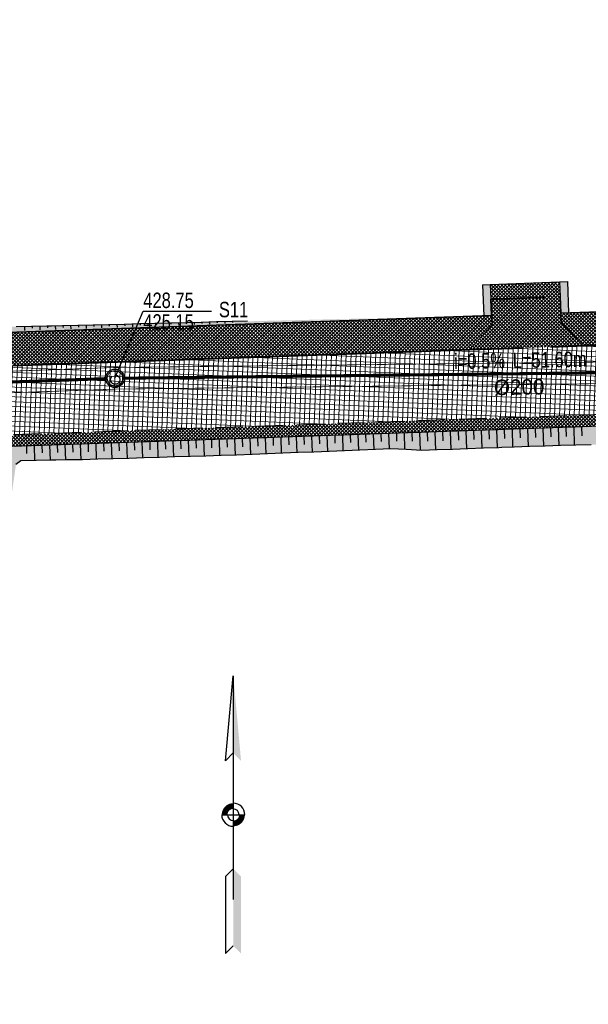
# Model space of a CAD drawing. Header units: metres. Extents: x 7331444 to 14836576, y 5479641 to 11132379.
# Tile 23 of 53: x 7418226 to 7418262, y 5566030 to 5566094. Entities that reach past the tile are written whole.
import ezdxf
from ezdxf.enums import TextEntityAlignment as Align

# ---------------------------------------------------------------- set-up
doc = ezdxf.new("R2010")
doc.units = ezdxf.units.M
for name, pattern in [('1.5_0.5', [2, 1.5, -0.5]), ('ACAD_ISO02W100', [15, 12, -3]), ('DASHED', [0.75, 0.5, -0.25]), ('DASHED2', [0.375, 0.25, -0.125])]:
    doc.linetypes.add(name, pattern=pattern)
for name, color, linetype, lineweight in [('$Koncepcja', 10, 'Continuous', 35), ('$Wymiarowanie', 7, 'Continuous', 9), ('projekt KS', 44, 'Continuous', 30)]:
    doc.layers.add(name, color=color, linetype=linetype, lineweight=lineweight)
for name, color, linetype in [('$ODNOŚNIKI', 7, 'Continuous'), ('$wysarzenie', 7, 'Continuous'), ('C-DROGI-KORYTARZE', 7, 'Continuous'), ('Strzałka', 7, 'Continuous'), ('Zakres', 7, 'Continuous')]:
    doc.layers.add(name, color=color, linetype=linetype)
pattern_1 = [(45, (0, 0), (-0.1122532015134, 0.1122532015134), []), (135, (0, 0), (-0.1122532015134, -0.1122532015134), [])]

# ---------------------------------------------------------------- blocks, each defined once
blk = doc.blocks.new('droga Potiebni')
at = {"layer": '$Koncepcja', "lineweight": 9, "transparency": 33554610}
h = blk.add_hatch(dxfattribs=at)
h.set_pattern_fill('ANSI37', color=253, scale=0.05)
h.set_pattern_definition(pattern_1)
h.paths.add_polyline_path([(7418342.136, 5566068.522), (7418341.406, 5566067.771), (7418358.945, 5566067.782), (7418358.945, 5566068.532)])
edge = h.paths.add_edge_path()
edge.add_line((7418225.189, 5566066.654), (7418224.479, 5566065.879))
edge.add_line((7418224.479, 5566065.879), (7418271.463, 5566067.5))
edge.add_arc((7418285.145, 5565670.736), 397, 90.03622, 91.97504, ccw=False)
edge.add_line((7418284.894, 5566067.735), (7418335.299, 5566067.767))
edge.add_line((7418335.299, 5566067.767), (7418334.523, 5566068.517))
edge.add_line((7418334.523, 5566068.517), (7418284.894, 5566068.485))
edge.add_arc((7418285.145, 5565670.736), 397.75, 90.03622, 91.97504)
edge.add_line((7418271.437, 5566068.249), (7418225.189, 5566066.654))
h.paths.add_polyline_path([(7418186.852, 5566065.332), (7418186.136, 5566064.55), (7418218.406, 5566065.67), (7418217.611, 5566066.393)])
edge = h.paths.add_edge_path()
edge.add_line((7418145.709, 5566065.965), (7418144.849, 5566065.319))
edge.add_arc((7418165.884, 5566226.956), 163, 262.5855, 271.97504)
edge.add_line((7418171.501, 5566064.053), (7418180.069, 5566064.348))
edge.add_line((7418180.069, 5566064.348), (7418179.275, 5566065.071))
edge.add_line((7418179.275, 5566065.071), (7418171.475, 5566064.802))
edge.add_arc((7418165.884, 5566226.956), 162.25, 262.8573, 271.97504, ccw=False)
edge = h.paths.add_edge_path()
edge.add_line((7418092.704, 5566079.448), (7418099.899, 5566077.303))
edge.add_line((7418099.899, 5566077.303), (7418098.953, 5566076.806))
edge.add_line((7418098.953, 5566076.806), (7418100.677, 5566076.294))
edge.add_line((7418100.677, 5566076.294), (7418100.152, 5566077.228))
edge.add_line((7418100.152, 5566077.228), (7418107.356, 5566075.08))
edge.add_line((7418107.356, 5566075.08), (7418106.415, 5566074.587))
edge.add_line((7418106.415, 5566074.587), (7418119.41, 5566070.721))
edge.add_arc((7418165.884, 5566226.956), 163, 253.43446, 254.12449)
edge.add_line((7418121.295, 5566070.173), (7418120.764, 5566071.106))
edge.add_arc((7418125.782, 5566090.313), 19.852, 251.9299, 255.35846, ccw=False)
edge.add_line((7418119.624, 5566071.44), (7418092.704, 5566079.448))
h.paths.add_polyline_path([(7418085.554, 5566081.574), (7418084.602, 5566081.075), (7418093.232, 5566078.508), (7418092.704, 5566079.448)])
h.paths.add_polyline_path([(7417955.253, 5566119.894), (7417954.732, 5566120.837), (7417952.072, 5566121.649), (7417950.917, 5566121.217)])
h.paths.add_polyline_path([(7417973.249, 5566114.416), (7417972.72, 5566115.349), (7417961.915, 5566118.646), (7417960.987, 5566118.168)])
h.paths.add_polyline_path([(7418004.335, 5566104.951), (7418003.833, 5566105.883), (7418000.35, 5566106.919), (7417979.939, 5566113.146), (7417978.998, 5566112.662), (7418000.134, 5566106.201)])
h.paths.add_polyline_path([(7418034.141, 5566096.105), (7418033.627, 5566097.02), (7418011.034, 5566103.741), (7418010.106, 5566103.255)])
h.paths.add_polyline_path([(7418049.982, 5566091.373), (7418049.448, 5566092.323), (7418040.828, 5566094.879), (7418039.903, 5566094.394)])
h.paths.add_polyline_path([(7418056.655, 5566090.171), (7418055.73, 5566089.686), (7418078.881, 5566082.777), (7418078.353, 5566083.716)])
edge = h.paths.add_edge_path()
edge.add_line((7417934.69, 5566226.178), (7417935.405, 5566226.954))
edge.add_arc((7417338.293, 5566199.337), 597.75, 2.648096, 3.159462)
edge.add_line((7417935.135, 5566232.282), (7417934.183, 5566249.584))
edge.add_line((7417934.183, 5566249.584), (7417933.434, 5566249.543))
edge.add_line((7417933.434, 5566249.543), (7417934.386, 5566232.241))
edge.add_arc((7417321.435, 5566198.437), 613.883, 2.590063, 3.156649, ccw=False)
edge = h.paths.add_edge_path()
edge.add_line((7417935.291, 5566199.782), (7417936.044, 5566200.526))
edge.add_arc((7417365.661, 5566199.484), 570.385, 0.10462, 2.00715)
edge.add_line((7417935.695, 5566219.462), (7417934.93, 5566220.174))
edge.add_arc((7417344.819, 5566199.51), 590.473, 0.026456, 2.005577, ccw=False)
edge = h.paths.add_edge_path()
edge.add_line((7417934.647, 5566145.275), (7417935.404, 5566146.082))
edge.add_line((7417935.404, 5566146.082), (7417935.994, 5566191.645))
edge.add_arc((7417913.758, 5566192.052), 22.239, 358.9497, 362.50984)
edge.add_line((7417935.976, 5566193.026), (7417935.267, 5566193.752))
edge.add_arc((7417338.294, 5566199.337), 597, 359.262648, 359.464005, ccw=False)
edge.add_line((7417935.244, 5566191.654), (7417934.647, 5566145.275))
edge = h.paths.add_edge_path()
edge.add_line((7417935.859, 5566138.591), (7417934.931, 5566139.462))
edge.add_arc((7417957.623, 5566143.218), 23, 189.39947, 238.58277)
edge.add_line((7417945.634, 5566123.59), (7417945.137, 5566124.801))
edge.add_arc((7417957.622, 5566143.217), 22.249, 191.99896, 235.86654, ccw=False)
h = blk.add_hatch(dxfattribs=at)
h.set_pattern_fill('ANSI37', color=253, scale=0.05)
h.set_pattern_definition([(45, (7418366.50217, 5566070.78702), (-0.1122532, 0.1122532), []), (135, (7418366.50217, 5566070.78702), (-0.1122532, -0.1122532), [])])
edge = h.paths.add_edge_path()
edge.add_line((7418126.194, 5566076.502), (7418126.029, 5566075.884))
edge.add_line((7418126.029, 5566075.884), (7418127.092, 5566074.05))
edge.add_arc((7418205.228, 5566388.181), 323.703, 256.03186, 256.54015)
edge.add_line((7418129.881, 5566073.369), (7418131.635, 5566074.505))
edge.add_line((7418131.635, 5566074.505), (7418131.764, 5566075.143))
edge.add_arc((7418166.195, 5566228.308), 156.987, 255.23781, 257.33063, ccw=False)
h.paths.add_polyline_path([(7418104.421, 5566082.9), (7418104.235, 5566082.277), (7418105.244, 5566080.412), (7418119.886, 5566076.057), (7418121.689, 5566077.075), (7418121.861, 5566077.718)])
h.paths.add_polyline_path([(7418075.936, 5566091.373), (7418075.735, 5566090.697), (7418076.716, 5566088.898), (7418091.403, 5566084.53), (7418093.268, 5566085.54), (7418093.454, 5566086.162)])
h.paths.add_polyline_path([(7418036.681, 5566103.05), (7418036.493, 5566102.417), (7418037.506, 5566100.562), (7418069.616, 5566091.01), (7418071.421, 5566091.98), (7418071.623, 5566092.656)])
h.paths.add_polyline_path([(7418006.781, 5566111.945), (7418006.595, 5566111.321), (7418007.608, 5566109.465), (7418030.317, 5566102.7), (7418032.18, 5566103.7), (7418032.324, 5566104.346)])
h.paths.add_polyline_path([(7417977.524, 5566118.588), (7417978.066, 5566118.423), (7418000.42, 5566111.604), (7418002.282, 5566112.604), (7418002.467, 5566113.227), (7417976.685, 5566121.092), (7417976.491, 5566120.445)])
h.paths.add_polyline_path([(7417966.316, 5566124.276), (7417966.115, 5566123.679), (7417967.077, 5566121.777), (7417967.843, 5566121.542), (7417969.861, 5566120.926), (7417970.33, 5566120.783), (7417972.179, 5566121.733), (7417972.381, 5566122.405)])
edge = h.paths.add_edge_path()
edge.add_line((7417960.018, 5566124.261), (7417961.855, 5566125.129))
edge.add_line((7417961.855, 5566125.129), (7417962.07, 5566125.772))
edge.add_line((7417962.07, 5566125.772), (7417957.806, 5566127.503))
edge.add_arc((7417996.718, 5566217.283), 97.85, 242.17268, 246.56728, ccw=False)
edge.add_arc((7417957.625, 5566143.22), 14.103, 190.12877, 242.16684, ccw=False)
edge.add_arc((7418040.069, 5566157.938), 97.85, 179.26298, 190.12293, ccw=False)
edge.add_line((7417942.227, 5566159.196), (7417942.647, 5566191.84))
edge.add_arc((7417338.3, 5566199.337), 604.394, 359.289295, 360.823709)
edge.add_line((7417942.631, 5566208.026), (7417940.481, 5566207.995))
edge.add_arc((7417338.294, 5566199.337), 602.25, -0.71065, 0.823712, ccw=False)
edge.add_line((7417940.497, 5566191.867), (7417940.077, 5566159.225))
edge.add_arc((7418040.069, 5566157.938), 100, 179.26265, 190.12293)
edge.add_arc((7417957.623, 5566143.218), 16.251, 190.12385, 242.23717)
edge.add_arc((7417995.526, 5566214.688), 97.149, 242.09094, 248.56147)
edge = h.paths.add_edge_path()
edge.add_line((7418315.601, 5566075.155), (7418315.602, 5566074.505))
edge.add_line((7418315.602, 5566074.505), (7418317.103, 5566073.006))
edge.add_line((7418317.103, 5566073.006), (7418360.358, 5566073.033))
edge.add_arc((7418360.354, 5566079.033), 6, 270.03622, 360.40094)
edge.add_line((7418366.354, 5566079.075), (7418366.279, 5566089.731))
edge.add_line((7418366.279, 5566089.731), (7418364.255, 5566089.731))
edge.add_line((7418364.255, 5566089.731), (7418364.351, 5566079.017))
edge.add_arc((7418360.552, 5566078.983), 3.8, -89.96378, 0.51487, ccw=False)
edge.add_line((7418360.554, 5566075.183), (7418315.601, 5566075.155))
h.paths.add_polyline_path([(7418282.662, 5566075.128), (7418282.672, 5566074.478), (7418284.193, 5566072.984), (7418309.603, 5566073.001), (7418311.102, 5566074.502), (7418311.101, 5566075.152)])
edge = h.paths.add_edge_path()
edge.add_line((7418260.678, 5566074.532), (7418260.701, 5566073.894))
edge.add_line((7418260.701, 5566073.894), (7418262.255, 5566072.45))
edge.add_line((7418262.255, 5566072.45), (7418271.282, 5566072.747))
edge.add_arc((7418285.145, 5565670.736), 402.25, 91.20311, 91.97504, ccw=False)
edge.add_line((7418276.699, 5566072.897), (7418278.172, 5566074.413))
edge.add_line((7418278.172, 5566074.413), (7418278.16, 5566075.059))
edge.add_arc((7418281.853, 5565771.191), 303.891, 90.69623, 92.00735)
edge.add_line((7418271.208, 5566074.895), (7418260.678, 5566074.532))
edge = h.paths.add_edge_path()
edge.add_line((7418217.67, 5566070.898), (7418219.096, 5566072.434))
edge.add_line((7418219.096, 5566072.434), (7418219.071, 5566073.105))
edge.add_line((7418219.071, 5566073.105), (7418171.246, 5566071.448))
edge.add_arc((7418165.884, 5566226.968), 155.612, 258.99108, 271.97453, ccw=False)
edge.add_line((7418136.168, 5566074.219), (7418136.039, 5566073.581))
edge.add_line((7418136.039, 5566073.581), (7418137.216, 5566071.836))
edge.add_arc((7418165.879, 5566226.64), 157.435, 259.51029, 271.98081)
edge.add_line((7418171.32, 5566069.299), (7418217.67, 5566070.898))
h.paths.add_polyline_path([(7418223.569, 5566073.252), (7418223.593, 5566072.601), (7418225.15, 5566071.156), (7418254.761, 5566072.177), (7418256.204, 5566073.73), (7418256.18, 5566074.382)])
h = blk.add_hatch(dxfattribs=at)
h.set_pattern_fill('ANSI37', color=253, scale=0.05)
h.set_pattern_definition(pattern_1)
h.paths.add_polyline_path([(7418260.604, 5566076.564), (7418256.107, 5566076.386), (7418256.141, 5566075.449), (7418260.638, 5566075.614)])
h = blk.add_hatch(dxfattribs=at)
h.set_pattern_fill('ANSI37', color=253, scale=0.05)
h.set_pattern_definition(pattern_1)
h.paths.add_polyline_path([(7418260.701, 5566073.894), (7418260.638, 5566075.614), (7418256.141, 5566075.449), (7418256.204, 5566073.73), (7418254.761, 5566072.177), (7418262.27, 5566072.436)])
at = {"layer": '$Wymiarowanie', "lineweight": 9, "ltscale": 5, "transparency": 33554585}
h = blk.add_hatch(dxfattribs=at)
h.set_pattern_fill('ANSI37', color=253, scale=0.1, angle=42.69634)
h.set_pattern_definition([(87.696338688, (0, 0), (-0.317243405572, 0.012762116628), []), (177.696338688, (0, 0), (-0.012762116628, -0.317243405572), [])])
edge = h.paths.add_edge_path()
edge.add_line((7417938.676, 5566249.831), (7417934.183, 5566249.584))
edge.add_line((7417934.183, 5566249.584), (7417935.135, 5566232.282))
edge.add_arc((7417338.294, 5566199.337), 597.75, -0.737352, 3.159462, ccw=False)
edge.add_line((7417935.994, 5566191.645), (7417935.374, 5566143.504))
edge.add_arc((7417957.623, 5566143.218), 22.25, 179.26265, 253.03296)
edge.add_line((7417951.13, 5566121.936), (7418000.35, 5566106.919))
edge.add_line((7418000.35, 5566106.919), (7418119.624, 5566071.44))
edge.add_arc((7418165.958, 5566227.539), 162.83, 253.46777, 271.94174)
edge.add_line((7418171.475, 5566064.802), (7418271.437, 5566068.249))
edge.add_arc((7418285.145, 5565670.736), 397.75, 90.03622, 91.97504, ccw=False)
edge.add_line((7418284.894, 5566068.485), (7418360.509, 5566068.533))
edge.add_arc((7418360.513, 5566062.533), 6, 0.7307, 90.03622, ccw=False)
edge.add_line((7418366.512, 5566062.61), (7418366.354, 5566079.075))
edge.add_arc((7418360.354, 5566079.033), 6, -89.96378, 0.40094, ccw=False)
edge.add_line((7418360.358, 5566073.033), (7418284.891, 5566072.985))
edge.add_arc((7418285.145, 5565670.736), 402.25, 90.03622, 91.97504)
edge.add_line((7418271.282, 5566072.747), (7418171.32, 5566069.299))
edge.add_arc((7418165.884, 5566226.956), 157.75, 253.43446, 271.97504, ccw=False)
edge.add_line((7418120.907, 5566075.753), (7418001.648, 5566111.228))
edge.add_line((7418001.648, 5566111.228), (7417967.536, 5566121.636))
edge.add_arc((7417996.718, 5566217.283), 100, 242.17268, 253.03296, ccw=False)
edge.add_arc((7417957.464, 5566143.102), 16.074, 189.81589, 242.47972, ccw=False)
edge.add_arc((7418040.069, 5566157.938), 100, 179.26265, 190.12293, ccw=False)
edge.add_line((7417940.077, 5566159.225), (7417940.494, 5566191.587))
edge.add_arc((7417338.294, 5566199.337), 602.25, 359.262648, 362.910597)
edge.add_arc((7417945.759, 5566230.222), 6, 93.15946, 182.9106, ccw=False)
edge.add_line((7417945.428, 5566236.213), (7417948.424, 5566236.379))
edge.add_line((7417948.424, 5566236.379), (7417948.203, 5566240.372))
edge.add_line((7417948.203, 5566240.372), (7417945.216, 5566240.207))
edge.add_arc((7417944.885, 5566246.198), 6, 183.15946, 273.15946, ccw=False)
edge.add_line((7417938.894, 5566245.867), (7417938.676, 5566249.831))
at = {"lineweight": 9, "transparency": 33554610}
h = blk.add_hatch(color=253, dxfattribs=at)
h.dxf.hatch_style = 1
h.paths.add_polyline_path([(7418256.141, 5566075.449), (7418256.107, 5566076.386), (7418255.608, 5566076.367), (7418255.681, 5566074.36), (7418256.181, 5566074.377)])
h = blk.add_hatch(color=253, dxfattribs=at)
h.dxf.hatch_style = 1
h.paths.add_polyline_path([(7418261.103, 5566076.582), (7418260.604, 5566076.564), (7418260.638, 5566075.614), (7418260.678, 5566074.532), (7418261.178, 5566074.549)])
h = blk.add_hatch(color=253, dxfattribs=at)
h.dxf.hatch_style = 1
h.paths.add_polyline_path([(7418234.029, 5566073.857), (7418224.369, 5566073.643), (7418224.253, 5566073.708), (7418224.031, 5566074.285), (7418224.068, 5566073.271), (7418249.804, 5566074.237)])
h = blk.add_hatch(color=253, dxfattribs=at)
h.dxf.hatch_style = 1
edge = h.paths.add_edge_path()
edge.add_line((7418275.524, 5566066.825), (7418278.517, 5566066.912))
edge.add_line((7418278.517, 5566066.912), (7418279.554, 5566067.042))
edge.add_line((7418279.554, 5566067.042), (7418280.544, 5566067.106))
edge.add_line((7418280.544, 5566067.106), (7418283.506, 5566067.374))
edge.add_line((7418283.506, 5566067.374), (7418285.504, 5566067.575))
edge.add_line((7418285.504, 5566067.575), (7418290.753, 5566067.602))
edge.add_line((7418290.753, 5566067.602), (7418297.76, 5566067.744))
edge.add_line((7418297.76, 5566067.744), (7418284.894, 5566067.735))
edge.add_arc((7418285.145, 5565670.736), 397, 90.03622, 91.97504)
edge.add_line((7418271.463, 5566067.5), (7418225.179, 5566065.904))
edge.add_line((7418225.179, 5566065.904), (7418224.265, 5566064.905))
edge.add_line((7418224.265, 5566064.905), (7418224.528, 5566058.908))
edge.add_line((7418224.528, 5566058.908), (7418225.359, 5566064.732))
edge.add_line((7418225.359, 5566064.732), (7418225.668, 5566064.966))
edge.add_line((7418225.668, 5566064.966), (7418230.566, 5566065.069))
edge.add_line((7418230.566, 5566065.069), (7418238.563, 5566065.31))
edge.add_line((7418238.563, 5566065.31), (7418244.16, 5566065.521))
edge.add_line((7418244.16, 5566065.521), (7418248.157, 5566065.684))
edge.add_line((7418248.157, 5566065.684), (7418249.656, 5566065.746))
edge.add_line((7418249.656, 5566065.746), (7418250.658, 5566065.706))
edge.add_line((7418250.658, 5566065.706), (7418251.661, 5566065.639))
edge.add_line((7418251.661, 5566065.639), (7418253.558, 5566065.708))
edge.add_line((7418253.558, 5566065.708), (7418260.155, 5566065.94))
edge.add_line((7418260.155, 5566065.94), (7418265.653, 5566066.101))
edge.add_line((7418265.653, 5566066.101), (7418266.646, 5566066.325))
edge.add_line((7418266.646, 5566066.325), (7418275.524, 5566066.825))
at = {"layer": '$Koncepcja', "color": 253, "lineweight": 25, "ltscale": 7}
for p, q in [((7418255.608, 5566076.367, 428.9), (7418256.107, 5566076.386, 428.9)), ((7418256.107, 5566076.386, 428.9), (7418260.604, 5566076.564, 428.9)), ((7418260.604, 5566076.564, 428.9), (7418261.103, 5566076.582, 428.9)), ((7418271.463, 5566067.5), (7418224.479, 5566065.879))]:
    blk.add_line(p, q, dxfattribs=at)
at = {"layer": '$Koncepcja', "color": 253, "linetype": 'DASHED', "lineweight": 40, "ltscale": 7}
blk.add_line((7418254.761, 5566072.177), (7418262.27, 5566072.436), dxfattribs=at)
at = {"layer": '$Koncepcja', "color": 253, "lineweight": 40}
for p, q in [((7418262.27, 5566072.436), (7418271.282, 5566072.747)), ((7418225.147, 5566071.156), (7418254.761, 5566072.177))]:
    blk.add_line(p, q, dxfattribs=at)
at = {"layer": '$Koncepcja', "color": 253, "lineweight": 25, "ltscale": 7, "elevation": 428.9, "flags": 128}
for points in [[(7418255.608, 5566076.367), (7418255.681, 5566074.36)], [(7418256.107, 5566076.386), (7418256.141, 5566075.449)], [(7418260.604, 5566076.564), (7418260.638, 5566075.614)], [(7418261.103, 5566076.582), (7418261.178, 5566074.549)], [(7418256.182, 5566074.377), (7418256.204, 5566073.73)], [(7418260.678, 5566074.532), (7418260.701, 5566073.894)], [(7418254.76, 5566072.176), (7418256.204, 5566073.73)], [(7418262.255, 5566072.45), (7418260.701, 5566073.894)]]:
    blk.add_lwpolyline(points, dxfattribs=at)
at = {"layer": '$Koncepcja', "color": 253, "linetype": 'DASHED', "lineweight": 40, "ltscale": 7, "elevation": 428.9, "flags": 128}
blk.add_lwpolyline([(7418256.141, 5566075.449), (7418260.638, 5566075.614)], dxfattribs=at)
at = {"layer": '$Koncepcja', "color": 253, "lineweight": 35, "ltscale": 7, "elevation": 428.9, "flags": 128}
for points in [[(7418256.141, 5566075.449), (7418256.181, 5566074.377)], [(7418260.638, 5566075.614), (7418260.678, 5566074.532)]]:
    blk.add_lwpolyline(points, dxfattribs=at)
at = {"layer": '$Koncepcja', "color": 253, "lineweight": 35, "ltscale": 7, "flags": 128}
blk.add_lwpolyline([(7418260.678, 5566074.532), (7418271.208, 5566074.895, -0.004301), (7418278.162, 5566075.075)], format="xyb", dxfattribs=at)
blk.add_lwpolyline([(7418223.569, 5566073.252), (7418256.181, 5566074.377)], dxfattribs=at)
at = {"layer": '$Koncepcja', "color": 253, "linetype": 'DASHED2', "lineweight": 25, "ltscale": 7, "flags": 128}
blk.add_lwpolyline([(7418334.554, 5566068.517), (7418284.894, 5566068.485, 0.00846), (7418271.437, 5566068.249), (7418225.189, 5566066.654)], format="xyb", dxfattribs=at)
at = {"layer": 'C-DROGI-KORYTARZE', "color": 253, "linetype": 'Continuous', "lineweight": -3}
for p, q in [((7418226.368, 5566073.681, 429.005), (7418225.369, 5566073.662, 429.011)), ((7418225.906, 5566073.672, 429.007), (7418225.915, 5566073.413, 428.835)), ((7418227.368, 5566073.701, 428.998), (7418226.368, 5566073.681, 429.005)), ((7418226.406, 5566073.682, 429.004), (7418226.411, 5566073.556, 428.92)), ((7418226.906, 5566073.692, 429.001), (7418226.915, 5566073.448, 428.839)), ((7418227.654, 5566073.706, 428.997), (7418227.368, 5566073.701, 428.998)), ((7418227.406, 5566073.701, 428.998), (7418227.41, 5566073.583, 428.919)), ((7418228.368, 5566073.72, 428.992), (7418227.654, 5566073.706, 428.997)), ((7418227.906, 5566073.711, 428.995), (7418227.914, 5566073.482, 428.843)), ((7418229.368, 5566073.739, 428.986), (7418228.368, 5566073.72, 428.992)), ((7418228.406, 5566073.721, 428.992), (7418228.41, 5566073.61, 428.918)), ((7418228.906, 5566073.73, 428.989), (7418228.913, 5566073.517, 428.847)), ((7418230.368, 5566073.763, 428.984), (7418229.368, 5566073.739, 428.986)), ((7418229.406, 5566073.74, 428.986), (7418229.409, 5566073.637, 428.918)), ((7418229.906, 5566073.752, 428.985), (7418229.913, 5566073.551, 428.851)), ((7418231.368, 5566073.789, 428.982), (7418230.368, 5566073.763, 428.984)), ((7418230.405, 5566073.764, 428.983), (7418230.409, 5566073.666, 428.918)), ((7418230.905, 5566073.777, 428.982), (7418230.912, 5566073.586, 428.855)), ((7418232.367, 5566073.814, 428.98), (7418231.368, 5566073.789, 428.982)), ((7418231.405, 5566073.79, 428.982), (7418231.408, 5566073.696, 428.919)), ((7418231.905, 5566073.802, 428.981), (7418231.911, 5566073.62, 428.859)), ((7418233.367, 5566073.84, 428.978), (7418232.367, 5566073.814, 428.98)), ((7418232.405, 5566073.815, 428.98), (7418232.408, 5566073.726, 428.92)), ((7418232.905, 5566073.828, 428.979), (7418232.911, 5566073.655, 428.863)), ((7418234.367, 5566073.865, 428.976), (7418233.367, 5566073.84, 428.978)), ((7418233.405, 5566073.841, 428.978), (7418233.407, 5566073.756, 428.921)), ((7418233.904, 5566073.853, 428.977), (7418233.91, 5566073.689, 428.867)), ((7418235.367, 5566073.891, 428.974), (7418234.367, 5566073.865, 428.976)), ((7418234.404, 5566073.866, 428.976), (7418234.407, 5566073.786, 428.922)), ((7418234.904, 5566073.879, 428.975), (7418234.909, 5566073.724, 428.871)), ((7418236.366, 5566073.916, 428.972), (7418235.367, 5566073.891, 428.974)), ((7418235.404, 5566073.892, 428.974), (7418235.406, 5566073.816, 428.923)), ((7418235.904, 5566073.904, 428.973), (7418235.909, 5566073.758, 428.875)), ((7418237.366, 5566073.942, 428.97), (7418236.366, 5566073.916, 428.972)), ((7418236.404, 5566073.917, 428.972), (7418236.406, 5566073.846, 428.925)), ((7418236.903, 5566073.93, 428.971), (7418236.908, 5566073.793, 428.879)), ((7418238.366, 5566073.967, 428.968), (7418237.366, 5566073.942, 428.97)), ((7418237.403, 5566073.943, 428.97), (7418237.406, 5566073.876, 428.926)), ((7418237.903, 5566073.955, 428.969), (7418237.907, 5566073.827, 428.883)), ((7418239.365, 5566073.992, 428.966), (7418238.366, 5566073.967, 428.968)), ((7418238.403, 5566073.968, 428.968), (7418238.405, 5566073.906, 428.927)), ((7418238.903, 5566073.981, 428.967), (7418238.907, 5566073.861, 428.887)), ((7418240.365, 5566074.018, 428.964), (7418239.365, 5566073.992, 428.966)), ((7418239.403, 5566073.993, 428.966), (7418239.405, 5566073.936, 428.928)), ((7418259.615, 5566067.091, 428.875), (7418258.616, 5566067.057, 428.871)), ((7418259.615, 5566067.091, 428.575), (7418258.616, 5566067.057, 428.571)), ((7418259.514, 5566067.088, 428.875), (7418259.554, 5566065.922, 428.097)), ((7418260.615, 5566067.126, 428.88), (7418259.615, 5566067.091, 428.875)), ((7418260.615, 5566067.126, 428.58), (7418259.615, 5566067.091, 428.575)), ((7418260.014, 5566067.105, 428.877), (7418260.034, 5566066.521, 428.487)), ((7418260.513, 5566067.122, 428.879), (7418260.554, 5566065.951, 428.098)), ((7418261.614, 5566067.16, 428.884), (7418260.615, 5566067.126, 428.88)), ((7418261.614, 5566067.16, 428.584), (7418260.615, 5566067.126, 428.58)), ((7418261.013, 5566067.139, 428.881), (7418261.033, 5566066.553, 428.49)), ((7418261.513, 5566067.157, 428.883), (7418261.553, 5566065.981, 428.099)), ((7418262.614, 5566067.195, 428.888), (7418261.614, 5566067.16, 428.884)), ((7418262.614, 5566067.195, 428.588), (7418261.614, 5566067.16, 428.584)), ((7418262.012, 5566067.174, 428.885), (7418262.033, 5566066.585, 428.492)), ((7418241.626, 5566066.471, 428.802), (7418240.627, 5566066.436, 428.798)), ((7418241.626, 5566066.471, 428.502), (7418240.627, 5566066.436, 428.498)), ((7418241.025, 5566066.45, 428.8), (7418241.043, 5566065.923, 428.448)), ((7418241.525, 5566066.467, 428.802), (7418241.561, 5566065.415, 428.1)), ((7418242.625, 5566066.505, 428.806), (7418241.626, 5566066.471, 428.802)), ((7418242.625, 5566066.505, 428.506), (7418241.626, 5566066.471, 428.502)), ((7418242.024, 5566066.484, 428.804), (7418242.042, 5566065.96, 428.454)), ((7418242.524, 5566066.502, 428.806), (7418242.56, 5566065.456, 428.109)), ((7418243.625, 5566066.54, 428.81), (7418242.625, 5566066.505, 428.806)), ((7418243.625, 5566066.54, 428.51), (7418242.625, 5566066.505, 428.506)), ((7418243.024, 5566066.519, 428.808), (7418243.042, 5566065.998, 428.46)), ((7418243.523, 5566066.536, 428.81), (7418243.559, 5566065.497, 428.117)), ((7418244.624, 5566066.574, 428.815), (7418243.625, 5566066.54, 428.81)), ((7418244.624, 5566066.574, 428.515), (7418243.625, 5566066.54, 428.51)), ((7418244.023, 5566066.553, 428.812), (7418244.041, 5566066.035, 428.467)), ((7418244.523, 5566066.571, 428.814), (7418244.558, 5566065.538, 428.125)), ((7418245.624, 5566066.609, 428.819), (7418244.624, 5566066.574, 428.815)), ((7418245.624, 5566066.609, 428.519), (7418244.624, 5566066.574, 428.515)), ((7418245.023, 5566066.588, 428.816), (7418245.04, 5566066.073, 428.473)), ((7418245.522, 5566066.605, 428.818), (7418245.558, 5566065.578, 428.133)), ((7418246.623, 5566066.643, 428.823), (7418245.624, 5566066.609, 428.819)), ((7418246.623, 5566066.643, 428.523), (7418245.624, 5566066.609, 428.519)), ((7418246.022, 5566066.622, 428.82), (7418246.04, 5566066.111, 428.479)), ((7418246.522, 5566066.64, 428.822), (7418246.557, 5566065.619, 428.142)), ((7418247.622, 5566066.678, 428.827), (7418246.623, 5566066.643, 428.823)), ((7418247.622, 5566066.678, 428.527), (7418246.623, 5566066.643, 428.523)), ((7418247.021, 5566066.657, 428.824), (7418247.039, 5566066.148, 428.485)), ((7418247.521, 5566066.674, 428.826), (7418247.556, 5566065.66, 428.15)), ((7418248.622, 5566066.712, 428.831), (7418247.622, 5566066.678, 428.827)), ((7418248.622, 5566066.712, 428.531), (7418247.622, 5566066.678, 428.527)), ((7418248.021, 5566066.691, 428.828), (7418248.038, 5566066.186, 428.491)), ((7418248.52, 5566066.709, 428.83), (7418248.555, 5566065.701, 428.158)), ((7418249.621, 5566066.746, 428.835), (7418248.622, 5566066.712, 428.831)), ((7418249.621, 5566066.746, 428.535), (7418248.622, 5566066.712, 428.531)), ((7418249.02, 5566066.726, 428.832), (7418249.037, 5566066.223, 428.497)), ((7418249.52, 5566066.743, 428.834), (7418249.554, 5566065.742, 428.166)), ((7418250.621, 5566066.781, 428.839), (7418249.621, 5566066.746, 428.835)), ((7418250.621, 5566066.781, 428.539), (7418249.621, 5566066.746, 428.535)), ((7418250.02, 5566066.76, 428.836), (7418250.037, 5566066.245, 428.493)), ((7418250.519, 5566066.777, 428.839), (7418250.556, 5566065.71, 428.127)), ((7418251.62, 5566066.815, 428.843), (7418250.621, 5566066.781, 428.839)), ((7418251.62, 5566066.815, 428.543), (7418250.621, 5566066.781, 428.539)), ((7418251.019, 5566066.795, 428.841), (7418251.038, 5566066.237, 428.468)), ((7418251.519, 5566066.812, 428.843), (7418251.559, 5566065.645, 428.064)), ((7418252.62, 5566066.85, 428.847), (7418251.62, 5566066.815, 428.843)), ((7418252.62, 5566066.85, 428.547), (7418251.62, 5566066.815, 428.543)), ((7418252.018, 5566066.829, 428.845), (7418252.039, 5566066.241, 428.452)), ((7418252.518, 5566066.846, 428.847), (7418252.559, 5566065.672, 428.063)), ((7418253.619, 5566066.884, 428.851), (7418252.62, 5566066.85, 428.847)), ((7418253.619, 5566066.884, 428.551), (7418252.62, 5566066.85, 428.547)), ((7418253.018, 5566066.864, 428.849), (7418253.038, 5566066.277, 428.457)), ((7418253.517, 5566066.881, 428.851), (7418253.558, 5566065.708, 428.068)), ((7418254.618, 5566066.919, 428.855), (7418253.619, 5566066.884, 428.851)), ((7418254.618, 5566066.919, 428.555), (7418253.619, 5566066.884, 428.551)), ((7418254.017, 5566066.898, 428.853), (7418254.037, 5566066.312, 428.462)), ((7418254.517, 5566066.915, 428.855), (7418254.557, 5566065.745, 428.074)), ((7418255.618, 5566066.953, 428.859), (7418254.618, 5566066.919, 428.855)), ((7418255.618, 5566066.953, 428.559), (7418254.618, 5566066.919, 428.555)), ((7418255.017, 5566066.933, 428.857), (7418255.037, 5566066.348, 428.467)), ((7418255.516, 5566066.95, 428.859), (7418255.557, 5566065.782, 428.08)), ((7418256.617, 5566066.988, 428.863), (7418255.618, 5566066.953, 428.859)), ((7418256.617, 5566066.988, 428.563), (7418255.618, 5566066.953, 428.559)), ((7418256.016, 5566066.967, 428.861), (7418256.036, 5566066.383, 428.472)), ((7418256.516, 5566066.984, 428.863), (7418256.556, 5566065.818, 428.085)), ((7418256.813, 5566066.994, 428.864), (7418256.617, 5566066.988, 428.863)), ((7418256.813, 5566066.994, 428.564), (7418256.617, 5566066.988, 428.563)), ((7418257.617, 5566067.022, 428.867), (7418256.813, 5566066.994, 428.864)), ((7418257.617, 5566067.022, 428.567), (7418256.813, 5566066.994, 428.564)), ((7418257.015, 5566067.001, 428.865), (7418257.035, 5566066.419, 428.476)), ((7418257.515, 5566067.019, 428.867), (7418257.555, 5566065.855, 428.091)), ((7418258.616, 5566067.057, 428.871), (7418257.617, 5566067.022, 428.867)), ((7418258.616, 5566067.057, 428.571), (7418257.617, 5566067.022, 428.567)), ((7418258.015, 5566067.036, 428.869), (7418258.035, 5566066.455, 428.481)), ((7418258.514, 5566067.053, 428.871), (7418258.555, 5566065.892, 428.096)), ((7418259.014, 5566067.07, 428.873), (7418259.034, 5566066.489, 428.485)), ((7418226.635, 5566065.954, 428.741), (7418225.636, 5566065.919, 428.737)), ((7418226.635, 5566065.954, 428.441), (7418225.636, 5566065.919, 428.437)), ((7418226.034, 5566065.933, 428.739), (7418226.05, 5566065.454, 428.419)), ((7418226.533, 5566065.95, 428.741), (7418226.567, 5566064.984, 428.096)), ((7418227.634, 5566065.988, 428.746), (7418226.635, 5566065.954, 428.741)), ((7418227.634, 5566065.988, 428.446), (7418226.635, 5566065.954, 428.441)), ((7418227.033, 5566065.968, 428.743), (7418227.05, 5566065.481, 428.418)), ((7418227.533, 5566065.985, 428.745), (7418227.567, 5566065.004, 428.091)), ((7418227.92, 5566065.998, 428.747), (7418227.634, 5566065.988, 428.746)), ((7418227.92, 5566065.998, 428.447), (7418227.634, 5566065.988, 428.446)), ((7418228.634, 5566066.023, 428.75), (7418227.92, 5566065.998, 428.747)), ((7418228.634, 5566066.023, 428.45), (7418227.92, 5566065.998, 428.447)), ((7418228.033, 5566066.002, 428.747), (7418228.05, 5566065.508, 428.417)), ((7418228.532, 5566066.019, 428.749), (7418228.567, 5566065.023, 428.085)), ((7418229.633, 5566066.057, 428.754), (7418228.634, 5566066.023, 428.75)), ((7418229.633, 5566066.057, 428.454), (7418228.634, 5566066.023, 428.45)), ((7418229.032, 5566066.036, 428.751), (7418229.049, 5566065.535, 428.417)), ((7418229.532, 5566066.054, 428.753), (7418229.567, 5566065.043, 428.079)), ((7418230.633, 5566066.092, 428.758), (7418229.633, 5566066.057, 428.754)), ((7418230.633, 5566066.092, 428.458), (7418229.633, 5566066.057, 428.454)), ((7418230.031, 5566066.071, 428.755), (7418230.049, 5566065.563, 428.417)), ((7418230.531, 5566066.088, 428.757), (7418230.566, 5566065.069, 428.078)), ((7418231.632, 5566066.126, 428.762), (7418230.633, 5566066.092, 428.758)), ((7418231.632, 5566066.126, 428.462), (7418230.633, 5566066.092, 428.458)), ((7418231.031, 5566066.105, 428.759), (7418231.048, 5566065.595, 428.419)), ((7418231.531, 5566066.123, 428.761), (7418231.566, 5566065.099, 428.079)), ((7418232.631, 5566066.161, 428.766), (7418231.632, 5566066.126, 428.762)), ((7418232.631, 5566066.161, 428.466), (7418231.632, 5566066.126, 428.462)), ((7418232.03, 5566066.14, 428.763), (7418232.048, 5566065.627, 428.421)), ((7418232.53, 5566066.157, 428.765), (7418232.565, 5566065.129, 428.08)), ((7418233.631, 5566066.195, 428.77), (7418232.631, 5566066.161, 428.766)), ((7418233.631, 5566066.195, 428.47), (7418232.631, 5566066.161, 428.466)), ((7418233.03, 5566066.174, 428.767), (7418233.047, 5566065.659, 428.424)), ((7418233.529, 5566066.192, 428.769), (7418233.565, 5566065.16, 428.081)), ((7418234.63, 5566066.23, 428.774), (7418233.631, 5566066.195, 428.77)), ((7418234.63, 5566066.23, 428.474), (7418233.631, 5566066.195, 428.47)), ((7418234.029, 5566066.209, 428.772), (7418234.047, 5566065.692, 428.427)), ((7418234.529, 5566066.226, 428.774), (7418234.564, 5566065.19, 428.082)), ((7418235.63, 5566066.264, 428.778), (7418234.63, 5566066.23, 428.774)), ((7418235.63, 5566066.264, 428.478), (7418234.63, 5566066.23, 428.474)), ((7418235.028, 5566066.243, 428.776), (7418235.046, 5566065.724, 428.429)), ((7418235.528, 5566066.26, 428.778), (7418235.564, 5566065.22, 428.083)), ((7418236.629, 5566066.298, 428.782), (7418235.63, 5566066.264, 428.778)), ((7418236.629, 5566066.298, 428.482), (7418235.63, 5566066.264, 428.478)), ((7418236.028, 5566066.278, 428.78), (7418236.046, 5566065.756, 428.432)), ((7418236.528, 5566066.295, 428.782), (7418236.564, 5566065.25, 428.085)), ((7418237.628, 5566066.333, 428.786), (7418236.629, 5566066.298, 428.782)), ((7418237.628, 5566066.333, 428.486), (7418236.629, 5566066.298, 428.482)), ((7418237.027, 5566066.312, 428.784), (7418237.045, 5566065.789, 428.434)), ((7418237.527, 5566066.329, 428.786), (7418237.563, 5566065.28, 428.086)), ((7418238.628, 5566066.367, 428.79), (7418237.628, 5566066.333, 428.786)), ((7418238.628, 5566066.367, 428.49), (7418237.628, 5566066.333, 428.486)), ((7418238.027, 5566066.347, 428.788), (7418238.045, 5566065.821, 428.437)), ((7418238.526, 5566066.364, 428.79), (7418238.563, 5566065.31, 428.087)), ((7418239.627, 5566066.402, 428.794), (7418238.628, 5566066.367, 428.79)), ((7418239.627, 5566066.402, 428.494), (7418238.628, 5566066.367, 428.49)), ((7418239.026, 5566066.381, 428.792), (7418239.044, 5566065.853, 428.44)), ((7418239.526, 5566066.398, 428.794), (7418239.562, 5566065.341, 428.088)), ((7418240.627, 5566066.436, 428.798), (7418239.627, 5566066.402, 428.794)), ((7418240.627, 5566066.436, 428.498), (7418239.627, 5566066.402, 428.494)), ((7418240.025, 5566066.416, 428.796), (7418240.044, 5566065.887, 428.443)), ((7418240.525, 5566066.433, 428.798), (7418240.562, 5566065.375, 428.092)), ((7418256.657, 5566065.822, 428.086), (7418255.658, 5566065.785, 428.08)), ((7418256.853, 5566065.829, 428.087), (7418256.657, 5566065.822, 428.086)), ((7418257.657, 5566065.859, 428.091), (7418256.853, 5566065.829, 428.087)), ((7418258.656, 5566065.895, 428.097), (7418257.657, 5566065.859, 428.091)), ((7418259.656, 5566065.925, 428.098), (7418258.656, 5566065.895, 428.097)), ((7418260.655, 5566065.954, 428.098), (7418259.656, 5566065.925, 428.098)), ((7418261.655, 5566065.984, 428.099), (7418260.655, 5566065.954, 428.098)), ((7418262.654, 5566066.013, 428.1), (7418261.655, 5566065.984, 428.099)), ((7418234.666, 5566065.193, 428.082), (7418233.666, 5566065.163, 428.081)), ((7418235.666, 5566065.223, 428.084), (7418234.666, 5566065.193, 428.082)), ((7418236.665, 5566065.253, 428.085), (7418235.666, 5566065.223, 428.084)), ((7418237.665, 5566065.283, 428.086), (7418236.665, 5566065.253, 428.085)), ((7418238.664, 5566065.313, 428.087), (7418237.665, 5566065.283, 428.086)), ((7418239.664, 5566065.344, 428.088), (7418238.664, 5566065.313, 428.087)), ((7418240.663, 5566065.379, 428.093), (7418239.664, 5566065.344, 428.088)), ((7418241.662, 5566065.42, 428.101), (7418240.663, 5566065.379, 428.093)), ((7418242.661, 5566065.46, 428.109), (7418241.662, 5566065.42, 428.101)), ((7418243.661, 5566065.501, 428.118), (7418242.661, 5566065.46, 428.109)), ((7418244.66, 5566065.542, 428.126), (7418243.661, 5566065.501, 428.118)), ((7418245.659, 5566065.583, 428.134), (7418244.66, 5566065.542, 428.126)), ((7418246.658, 5566065.623, 428.142), (7418245.659, 5566065.583, 428.134)), ((7418247.657, 5566065.664, 428.151), (7418246.658, 5566065.623, 428.142)), ((7418248.657, 5566065.705, 428.159), (7418247.657, 5566065.664, 428.151)), ((7418249.656, 5566065.746, 428.167), (7418248.657, 5566065.705, 428.159)), ((7418250.658, 5566065.706, 428.122), (7418249.656, 5566065.746, 428.167)), ((7418251.661, 5566065.639, 428.058), (7418250.658, 5566065.706, 428.122)), ((7418252.66, 5566065.675, 428.063), (7418251.661, 5566065.639, 428.058)), ((7418253.659, 5566065.712, 428.069), (7418252.66, 5566065.675, 428.063)), ((7418254.659, 5566065.749, 428.075), (7418253.659, 5566065.712, 428.069)), ((7418255.658, 5566065.785, 428.08), (7418254.659, 5566065.749, 428.075)), ((7418225.668, 5566064.966, 428.102), (7418225.359, 5566064.732)), ((7418226.668, 5566064.986, 428.096), (7418225.668, 5566064.966, 428.102)), ((7418227.668, 5566065.006, 428.09), (7418226.668, 5566064.986, 428.096)), ((7418227.954, 5566065.011, 428.088), (7418227.668, 5566065.006, 428.09)), ((7418228.668, 5566065.025, 428.084), (7418227.954, 5566065.011, 428.088)), ((7418229.668, 5566065.045, 428.078), (7418228.668, 5566065.025, 428.084)), ((7418230.668, 5566065.072, 428.078), (7418229.668, 5566065.045, 428.078)), ((7418231.667, 5566065.102, 428.079), (7418230.668, 5566065.072, 428.078)), ((7418232.667, 5566065.132, 428.08), (7418231.667, 5566065.102, 428.079)), ((7418233.666, 5566065.163, 428.081), (7418232.667, 5566065.132, 428.08))]:
    blk.add_line(p, q, dxfattribs=at)
blk = doc.blocks.new('pln')
at = {"layer": 'Strzałka'}
for p, q in [((0, 36), (0, -22)), ((-3, 0), (3, 0))]:
    blk.add_line(p, q, dxfattribs=at)
blk.add_lwpolyline([(195.75, 88, 1.5, 1.5, 1), (195.75, 88, 0, 0, 0)], format="xyseb", dxfattribs=at)
for points in [[(0, 16), (-2, 14), (0, 36)], [(0, -14), (-2, -16), (-2, -36), (0, -34)]]:
    blk.add_lwpolyline(points, dxfattribs=at)
at = {"layer": 'Strzałka', "const_width": 1.5}
for points in [[(0, 2.25, 0.414214), (-2.25, 0, 1)], [(0, -2.25, 0.414214), (2.25, 0, 1)]]:
    blk.add_lwpolyline(points, format="xyb", dxfattribs=at)
at = {"layer": 'Strzałka'}
for radius, start, end in [(3, 0, 90), (3, 180, 270), (1.5, 180, 270), (1.5, 0, 90)]:
    blk.add_arc((0, 0), radius, start, end, dxfattribs=at)
for points in [[(0, 36), (0, 36), (2, 14), (0, 16)], [(0, -14), (2, -16), (0, -34), (2, -36)]]:
    blk.add_solid(points, dxfattribs=at)
blk = doc.blocks.new('P. KS')
at = {"layer": 'projekt KS', "color": 7, "const_width": 0.2}
blk.add_lwpolyline([(7418282.845, 5566070.897), (7418232.277, 5566070.323)], dxfattribs=at)
at = {"layer": 'projekt KS', "color": 7, "const_width": 0.2, "elevation": 428.5}
blk.add_lwpolyline([(7418231.277, 5566070.299), (7418175.063, 5566068.3)], dxfattribs=at)
at = {"layer": 'projekt KS', "color": 7}
for radius in [0.6, 0.5]:
    blk.add_circle((7418231.777, 5566070.317), radius, dxfattribs=at)
at = {"layer": 'projekt KS', "color": 7, "linetype": 'ACAD_ISO02W100', "ltscale": 0.1}
blk.add_circle((7418231.794, 5566070.231), 0.3, dxfattribs=at)

msp = doc.modelspace()

# ---------------------------------------------------------------- linework, layer by layer
at = {"layer": '$ODNOŚNIKI'}
msp.add_lwpolyline([(7418231.777, 5566070.317), (7418233.615, 5566074.671), (7418238.025, 5566074.671)], dxfattribs=at)
at = {"color": 6, "lineweight": 50}
msp.add_circle((7417939.891, 5566137.208), 86496.154, dxfattribs=at)
at = {"layer": 'Zakres', "color": 6, "linetype": '1.5_0.5', "lineweight": 20, "const_width": 0.05, "flags": 128}
for points in [[(7417937.5, 5566154.899), (7417937.66, 5566153.196), (7417939.729, 5566135.339), (7417940.223, 5566134.062), (7417953.74, 5566124.372), (7417976.604, 5566116.844), (7418004.813, 5566108.161), (7418024.843, 5566102.104), (7418051.125, 5566094.678), (7418081.215, 5566085.667), (7418101.85, 5566079.489), (7418129.646, 5566071.509), (7418144.345, 5566068.652), (7418174.563, 5566067.582), (7418231.793, 5566069.617), (7418283.355, 5566070.198), (7418333.348, 5566070.932), (7418364.445, 5566071.455), (7418364.514, 5566054.916), (7418365.02, 5566023.119), (7418365.139, 5566015.729), (7418365.47, 5565991.842), (7418365.693, 5565965.103), (7418365.973, 5565947.29), (7418359.872, 5565947.32)], [(7417938.889, 5566155.053), (7417939.045, 5566153.327), (7417940.657, 5566136.152), (7417941.267, 5566135.036), (7417954.381, 5566125.635), (7417977.029, 5566118.178), (7418005.222, 5566109.5), (7418025.236, 5566103.448), (7418051.516, 5566096.023), (7418081.617, 5566087.008), (7418102.244, 5566080.832), (7418129.974, 5566072.871), (7418144.504, 5566070.047), (7418174.563, 5566068.983), (7418231.761, 5566071.017), (7418283.336, 5566071.598), (7418333.326, 5566072.332), (7418365.839, 5566072.878), (7418365.914, 5566054.93), (7418366.42, 5566023.141), (7418366.539, 5566015.75), (7418366.87, 5565991.858), (7418367.093, 5565965.119), (7418367.395, 5565945.883), (7418359.917, 5565945.92)]]:
    msp.add_lwpolyline(points, dxfattribs=at)

# ---------------------------------------------------------------- block references
at = {"layer": '$wysarzenie'}
msp.add_blockref('droga Potiebni', (0, 0), dxfattribs=at)
msp.add_blockref('P. KS', (0, 0))
at = {"layer": 'Strzałka', "xscale": 0.25, "yscale": 0.25}
msp.add_blockref('pln', (7418239.45, 5566042.041), dxfattribs=at)

# ---------------------------------------------------------------- texts
at = {"layer": '$ODNOŚNIKI', "width": 0.8}
for s, p in [('428.75', (7418233.615, 5566074.871)), ('S11', (7418238.515, 5566074.271)), ('425.15', (7418233.615, 5566073.471))]:
    msp.add_text(s, height=1, dxfattribs=at).set_placement(p)
msp.add_text('i=0.5%', height=1, rotation=1, dxfattribs=at).set_placement((7418257.07, 5566070.971), align=Align.RIGHT)
msp.add_text('L=51.60m', height=1, rotation=1, dxfattribs=at).set_placement((7418257.57, 5566070.98))
at = {"layer": '$ODNOŚNIKI'}
msp.add_text('%%C200', height=1, rotation=1, dxfattribs=at).set_placement((7418256.352, 5566069.224))

doc.saveas('drawing.dxf')
